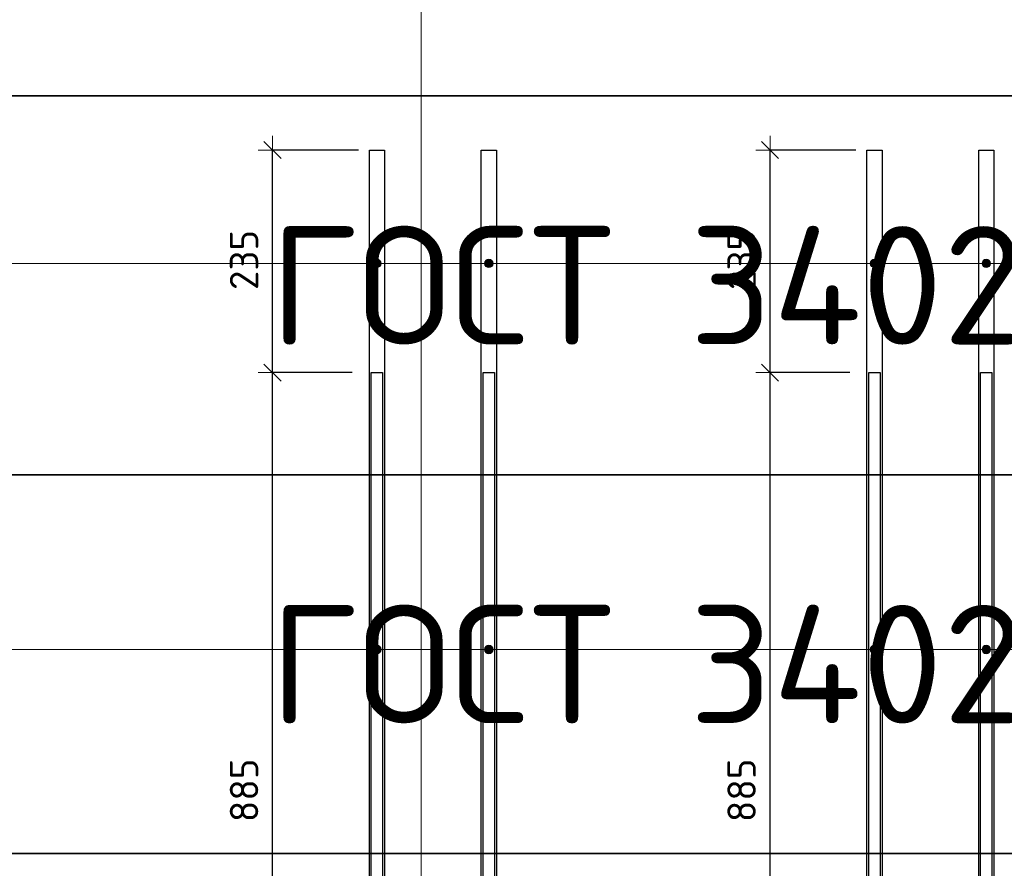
# Model space of a CAD drawing. Header units: metres. Extents: x -38 to 114, y -15 to 21.
# Tile 46 of 244: x 81.67 to 82.709, y -5.308 to -4.412. Entities that reach past the tile are written whole.
import ezdxf

# ---------------------------------------------------------------- set-up
doc = ezdxf.new("R2010")
doc.units = ezdxf.units.M
doc.header["$PDMODE"] = 65
for name, color, linetype, lineweight in [('XR$4$Арм.стержн. Хомут', 240, 'Continuous', 35), ('XR$4$Арм.стержн.горизонт. 1', 180, 'Continuous', 35), ('XR$4$Арм.стержн.горизонт. 2', 202, 'Continuous', 35), ('XR$4$Размерная линия (1)', 7, 'Continuous', 13), ('XR$6$Арм.стержн. Хомут', 240, 'Continuous', 35), ('XR$6$Арм.стержн.горизонт. 1', 180, 'Continuous', 35), ('XR$6$Арм.стержн.горизонт. 2', 202, 'Continuous', 35), ('XR$6$Размерная линия (1)', 7, 'Continuous', 13)]:
    doc.layers.add(name, color=color, linetype=linetype, lineweight=lineweight)
doc.styles.add('ISOCPEUR', font='txt')
doc.dimstyles.new('DIMSTYLE_24', dxfattribs={"dimtxt": 0.03, "dimasz": 0.03, "dimexe": 0, "dimexo": 0, "dimgap": 0.015, "dimtad": 2, "dimdec": 0, "dimlfac": 1000, "dimrnd": 5, "dimzin": 12, "dimdsep": 46, "dimtxsty": 'ISOCPEUR', "dimblk1": 'ALL_ML_STRICH', "dimblk2": 'ALL_ML_STRICH', "dimsah": 1, "dimcen": 0, "dimclrd": 7, "dimclre": 256, "dimclrt": 7, "dimadec": 0, "dimazin": 0, "dimtfac": 1, "dimtdec": 0, "dimtix": 1, "dimtmove": 2, "dimatfit": 3, "dimfxl": 0, "dimtzin": 0, "dimlwd": 0, "dimlwe": -3, "dimarcsym": 0})

# ---------------------------------------------------------------- blocks, each defined once
blk = doc.blocks.new('ALL_ML_STRICH')
at = {"color": 0, "linetype": 'ByBlock', "lineweight": -2}
for p, q in [((0, -0.5), (0, 0.5)), ((-1, 0), (0.5, 0)), ((-0.3, -0.3), (0.3, 0.3))]:
    blk.add_line(p, q, dxfattribs=at)
blk = doc.blocks.new('*D450')
at = {"layer": 'DEFPOINTS', "color": 7, "linetype": 'Continuous', "lineweight": 13, "transparency": 33554687}
for p in [(82.5656, -4.7849), (82.3647, -5.6699), (82.4614, -5.6699)]:
    blk.add_point(p, dxfattribs=at)
at = {"layer": 'XR$4$Размерная линия (1)', "color": 9, "linetype": 'Continuous', "lineweight": -2, "true_color": 0xc7c7c7, "transparency": 33554687}
for p, q in [((82.5456, -4.7849), (82.4614, -4.7849)), ((82.3847, -5.6699), (82.4614, -5.6699))]:
    blk.add_line(p, q, dxfattribs=at)
at = {"layer": 'XR$4$Размерная линия (1)', "color": 7, "linetype": 'Continuous', "lineweight": -2, "transparency": 33554687}
blk.add_line((82.4614, -5.6699), (82.4614, -4.7849), dxfattribs=at)
at = {"layer": 'XR$4$Размерная линия (1)', "color": 7, "linetype": 'Continuous', "lineweight": 13, "transparency": 33554687, "xscale": 0.03, "yscale": 0.03, "zscale": 0.03}
for p, rotation in [((82.4614, -4.7849), 90), ((82.4614, -5.6699), 270)]:
    blk.add_blockref('ALL_ML_STRICH', p, dxfattribs=dict(at, rotation=rotation))
at = {"layer": 'XR$4$Размерная линия (1)', "color": 7, "linetype": 'Continuous', "lineweight": 13, "transparency": 33554687, "insert": (82.4314, -5.2259), "char_height": 0.03, "width": 0.09, "attachment_point": 5, "rotation": 90, "style": 'ISOCPEUR'}
blk.add_mtext('\\A1;{885}', dxfattribs=at)
blk = doc.blocks.new('*D451')
at = {"layer": 'DEFPOINTS', "color": 7, "linetype": 'Continuous', "lineweight": 13, "transparency": 33554687}
for p in [(82.5721, -4.5499), (82.4614, -4.7849), (82.5656, -4.7849)]:
    blk.add_point(p, dxfattribs=at)
at = {"layer": 'XR$4$Размерная линия (1)', "color": 9, "linetype": 'Continuous', "lineweight": -2, "true_color": 0xc7c7c7, "transparency": 33554687}
for p, q in [((82.5521, -4.5499), (82.4614, -4.5499)), ((82.5456, -4.7849), (82.4614, -4.7849))]:
    blk.add_line(p, q, dxfattribs=at)
at = {"layer": 'XR$4$Размерная линия (1)', "color": 7, "linetype": 'Continuous', "lineweight": -2, "transparency": 33554687}
blk.add_line((82.4614, -4.7849), (82.4614, -4.5499), dxfattribs=at)
at = {"layer": 'XR$4$Размерная линия (1)', "color": 7, "linetype": 'Continuous', "lineweight": 13, "transparency": 33554687, "xscale": 0.03, "yscale": 0.03, "zscale": 0.03}
for p, rotation in [((82.4614, -4.5499), 90), ((82.4614, -4.7849), 270)]:
    blk.add_blockref('ALL_ML_STRICH', p, dxfattribs=dict(at, rotation=rotation))
at = {"layer": 'XR$4$Размерная линия (1)', "color": 7, "linetype": 'Continuous', "lineweight": 13, "transparency": 33554687, "insert": (82.4314, -4.6659), "char_height": 0.03, "width": 0.09, "attachment_point": 5, "rotation": 90, "style": 'ISOCPEUR'}
blk.add_mtext('\\A1;{235}', dxfattribs=at)
blk = doc.blocks.new('*D455')
at = {"layer": 'DEFPOINTS', "color": 7, "linetype": 'Continuous', "lineweight": 13, "transparency": 33554687}
for p in [(82.0406, -4.7849), (81.8397, -5.6699), (81.9364, -5.6699)]:
    blk.add_point(p, dxfattribs=at)
at = {"layer": 'XR$4$Размерная линия (1)', "color": 9, "linetype": 'Continuous', "lineweight": -2, "true_color": 0xc7c7c7, "transparency": 33554687}
for p, q in [((82.0206, -4.7849), (81.9364, -4.7849)), ((81.8597, -5.6699), (81.9364, -5.6699))]:
    blk.add_line(p, q, dxfattribs=at)
at = {"layer": 'XR$4$Размерная линия (1)', "color": 7, "linetype": 'Continuous', "lineweight": -2, "transparency": 33554687}
blk.add_line((81.9364, -5.6699), (81.9364, -4.7849), dxfattribs=at)
at = {"layer": 'XR$4$Размерная линия (1)', "color": 7, "linetype": 'Continuous', "lineweight": 13, "transparency": 33554687, "xscale": 0.03, "yscale": 0.03, "zscale": 0.03}
for p, rotation in [((81.9364, -4.7849), 90), ((81.9364, -5.6699), 270)]:
    blk.add_blockref('ALL_ML_STRICH', p, dxfattribs=dict(at, rotation=rotation))
at = {"layer": 'XR$4$Размерная линия (1)', "color": 7, "linetype": 'Continuous', "lineweight": 13, "transparency": 33554687, "insert": (81.9064, -5.2259), "char_height": 0.03, "width": 0.09, "attachment_point": 5, "rotation": 90, "style": 'ISOCPEUR'}
blk.add_mtext('\\A1;{885}', dxfattribs=at)
blk = doc.blocks.new('*D456')
at = {"layer": 'DEFPOINTS', "color": 7, "linetype": 'Continuous', "lineweight": 13, "transparency": 33554687}
for p in [(82.0471, -4.5499), (81.9364, -4.7849), (82.0406, -4.7849)]:
    blk.add_point(p, dxfattribs=at)
at = {"layer": 'XR$4$Размерная линия (1)', "color": 9, "linetype": 'Continuous', "lineweight": -2, "true_color": 0xc7c7c7, "transparency": 33554687}
for p, q in [((82.0271, -4.5499), (81.9364, -4.5499)), ((82.0206, -4.7849), (81.9364, -4.7849))]:
    blk.add_line(p, q, dxfattribs=at)
at = {"layer": 'XR$4$Размерная линия (1)', "color": 7, "linetype": 'Continuous', "lineweight": -2, "transparency": 33554687}
blk.add_line((81.9364, -4.7849), (81.9364, -4.5499), dxfattribs=at)
at = {"layer": 'XR$4$Размерная линия (1)', "color": 7, "linetype": 'Continuous', "lineweight": 13, "transparency": 33554687, "xscale": 0.03, "yscale": 0.03, "zscale": 0.03}
for p, rotation in [((81.9364, -4.5499), 90), ((81.9364, -4.7849), 270)]:
    blk.add_blockref('ALL_ML_STRICH', p, dxfattribs=dict(at, rotation=rotation))
at = {"layer": 'XR$4$Размерная линия (1)', "color": 7, "linetype": 'Continuous', "lineweight": 13, "transparency": 33554687, "insert": (81.9064, -4.6659), "char_height": 0.03, "width": 0.09, "attachment_point": 5, "rotation": 90, "style": 'ISOCPEUR'}
blk.add_mtext('\\A1;{235}', dxfattribs=at)
blk = doc.blocks.new('*D762')
at = {"layer": 'DEFPOINTS', "color": 7, "linetype": 'Continuous', "lineweight": 13, "transparency": 33554687}
for p in [(82.5656, -4.7849), (82.3647, -5.6699), (82.4614, -5.6699)]:
    blk.add_point(p, dxfattribs=at)
at = {"layer": 'XR$6$Размерная линия (1)', "color": 9, "linetype": 'Continuous', "lineweight": -2, "true_color": 0xc7c7c7, "transparency": 33554687}
for p, q in [((82.5456, -4.7849), (82.4614, -4.7849)), ((82.3847, -5.6699), (82.4614, -5.6699))]:
    blk.add_line(p, q, dxfattribs=at)
at = {"layer": 'XR$6$Размерная линия (1)', "color": 7, "linetype": 'Continuous', "lineweight": -2, "transparency": 33554687}
blk.add_line((82.4614, -5.6699), (82.4614, -4.7849), dxfattribs=at)
at = {"layer": 'XR$6$Размерная линия (1)', "color": 7, "linetype": 'Continuous', "lineweight": 13, "transparency": 33554687, "xscale": 0.03, "yscale": 0.03, "zscale": 0.03}
for p, rotation in [((82.4614, -4.7849), 90), ((82.4614, -5.6699), 270)]:
    blk.add_blockref('ALL_ML_STRICH', p, dxfattribs=dict(at, rotation=rotation))
at = {"layer": 'XR$6$Размерная линия (1)', "color": 7, "linetype": 'Continuous', "lineweight": 13, "transparency": 33554687, "insert": (82.4314, -5.2259), "char_height": 0.03, "width": 0.09, "attachment_point": 5, "rotation": 90, "style": 'ISOCPEUR'}
blk.add_mtext('\\A1;{885}', dxfattribs=at)
blk = doc.blocks.new('*D763')
at = {"layer": 'DEFPOINTS', "color": 7, "linetype": 'Continuous', "lineweight": 13, "transparency": 33554687}
for p in [(82.5721, -4.5499), (82.4614, -4.7849), (82.5656, -4.7849)]:
    blk.add_point(p, dxfattribs=at)
at = {"layer": 'XR$6$Размерная линия (1)', "color": 9, "linetype": 'Continuous', "lineweight": -2, "true_color": 0xc7c7c7, "transparency": 33554687}
for p, q in [((82.5521, -4.5499), (82.4614, -4.5499)), ((82.5456, -4.7849), (82.4614, -4.7849))]:
    blk.add_line(p, q, dxfattribs=at)
at = {"layer": 'XR$6$Размерная линия (1)', "color": 7, "linetype": 'Continuous', "lineweight": -2, "transparency": 33554687}
blk.add_line((82.4614, -4.7849), (82.4614, -4.5499), dxfattribs=at)
at = {"layer": 'XR$6$Размерная линия (1)', "color": 7, "linetype": 'Continuous', "lineweight": 13, "transparency": 33554687, "xscale": 0.03, "yscale": 0.03, "zscale": 0.03}
for p, rotation in [((82.4614, -4.5499), 90), ((82.4614, -4.7849), 270)]:
    blk.add_blockref('ALL_ML_STRICH', p, dxfattribs=dict(at, rotation=rotation))
at = {"layer": 'XR$6$Размерная линия (1)', "color": 7, "linetype": 'Continuous', "lineweight": 13, "transparency": 33554687, "insert": (82.4314, -4.6659), "char_height": 0.03, "width": 0.09, "attachment_point": 5, "rotation": 90, "style": 'ISOCPEUR'}
blk.add_mtext('\\A1;{235}', dxfattribs=at)
blk = doc.blocks.new('*D767')
at = {"layer": 'DEFPOINTS', "color": 7, "linetype": 'Continuous', "lineweight": 13, "transparency": 33554687}
for p in [(82.0406, -4.7849), (81.8397, -5.6699), (81.9364, -5.6699)]:
    blk.add_point(p, dxfattribs=at)
at = {"layer": 'XR$6$Размерная линия (1)', "color": 9, "linetype": 'Continuous', "lineweight": -2, "true_color": 0xc7c7c7, "transparency": 33554687}
for p, q in [((82.0206, -4.7849), (81.9364, -4.7849)), ((81.8597, -5.6699), (81.9364, -5.6699))]:
    blk.add_line(p, q, dxfattribs=at)
at = {"layer": 'XR$6$Размерная линия (1)', "color": 7, "linetype": 'Continuous', "lineweight": -2, "transparency": 33554687}
blk.add_line((81.9364, -5.6699), (81.9364, -4.7849), dxfattribs=at)
at = {"layer": 'XR$6$Размерная линия (1)', "color": 7, "linetype": 'Continuous', "lineweight": 13, "transparency": 33554687, "xscale": 0.03, "yscale": 0.03, "zscale": 0.03}
for p, rotation in [((81.9364, -4.7849), 90), ((81.9364, -5.6699), 270)]:
    blk.add_blockref('ALL_ML_STRICH', p, dxfattribs=dict(at, rotation=rotation))
at = {"layer": 'XR$6$Размерная линия (1)', "color": 7, "linetype": 'Continuous', "lineweight": 13, "transparency": 33554687, "insert": (81.9064, -5.2259), "char_height": 0.03, "width": 0.09, "attachment_point": 5, "rotation": 90, "style": 'ISOCPEUR'}
blk.add_mtext('\\A1;{885}', dxfattribs=at)
blk = doc.blocks.new('*D768')
at = {"layer": 'DEFPOINTS', "color": 7, "linetype": 'Continuous', "lineweight": 13, "transparency": 33554687}
for p in [(82.0471, -4.5499), (81.9364, -4.7849), (82.0406, -4.7849)]:
    blk.add_point(p, dxfattribs=at)
at = {"layer": 'XR$6$Размерная линия (1)', "color": 9, "linetype": 'Continuous', "lineweight": -2, "true_color": 0xc7c7c7, "transparency": 33554687}
for p, q in [((82.0271, -4.5499), (81.9364, -4.5499)), ((82.0206, -4.7849), (81.9364, -4.7849))]:
    blk.add_line(p, q, dxfattribs=at)
at = {"layer": 'XR$6$Размерная линия (1)', "color": 7, "linetype": 'Continuous', "lineweight": -2, "transparency": 33554687}
blk.add_line((81.9364, -4.7849), (81.9364, -4.5499), dxfattribs=at)
at = {"layer": 'XR$6$Размерная линия (1)', "color": 7, "linetype": 'Continuous', "lineweight": 13, "transparency": 33554687, "xscale": 0.03, "yscale": 0.03, "zscale": 0.03}
for p, rotation in [((81.9364, -4.5499), 90), ((81.9364, -4.7849), 270)]:
    blk.add_blockref('ALL_ML_STRICH', p, dxfattribs=dict(at, rotation=rotation))
at = {"layer": 'XR$6$Размерная линия (1)', "color": 7, "linetype": 'Continuous', "lineweight": 13, "transparency": 33554687, "insert": (81.9064, -4.6659), "char_height": 0.03, "width": 0.09, "attachment_point": 5, "rotation": 90, "style": 'ISOCPEUR'}
blk.add_mtext('\\A1;{235}', dxfattribs=at)

msp = doc.modelspace()

# ---------------------------------------------------------------- hatches: boundary and pattern name
at = {"layer": 'XR$4$Арм.стержн.горизонт. 1', "linetype": 'Continuous', "lineweight": 13, "transparency": 33554687}
for points in [[(82.0444, -4.6656), (82.0466, -4.674), (82.0466, -4.665)], [(82.0466, -4.665), (82.0466, -4.674), (82.0489, -4.6734)], [(82.0466, -4.665), (82.0489, -4.6734), (82.0489, -4.6656)], [(82.1624, -4.6656), (82.1646, -4.674), (82.1646, -4.665)], [(82.1646, -4.665), (82.1646, -4.674), (82.1669, -4.6734)], [(82.1646, -4.665), (82.1669, -4.6734), (82.1669, -4.6656)], [(82.5694, -4.6656), (82.5716, -4.674), (82.5716, -4.665)], [(82.5716, -4.665), (82.5716, -4.674), (82.5739, -4.6734)], [(82.5716, -4.665), (82.5739, -4.6734), (82.5739, -4.6656)], [(82.6874, -4.6656), (82.6896, -4.674), (82.6896, -4.665)], [(82.6896, -4.665), (82.6896, -4.674), (82.6919, -4.6734)], [(82.6896, -4.665), (82.6919, -4.6734), (82.6919, -4.6656)], [(82.0428, -4.6717), (82.0428, -4.6672), (82.0421, -4.6695)], [(82.0428, -4.6672), (82.0444, -4.6734), (82.0444, -4.6656)], [(82.0428, -4.6672), (82.0428, -4.6717), (82.0444, -4.6734)], [(82.0444, -4.6656), (82.0444, -4.6734), (82.0466, -4.674)], [(82.0489, -4.6656), (82.0489, -4.6734), (82.0505, -4.6717)], [(82.0489, -4.6656), (82.0505, -4.6717), (82.0505, -4.6672)], [(82.0505, -4.6672), (82.0505, -4.6717), (82.0511, -4.6695)], [(82.1608, -4.6717), (82.1608, -4.6672), (82.1601, -4.6695)], [(82.1608, -4.6672), (82.1624, -4.6734), (82.1624, -4.6656)], [(82.1608, -4.6672), (82.1608, -4.6717), (82.1624, -4.6734)], [(82.1624, -4.6656), (82.1624, -4.6734), (82.1646, -4.674)], [(82.1669, -4.6656), (82.1669, -4.6734), (82.1685, -4.6717)], [(82.1669, -4.6656), (82.1685, -4.6717), (82.1685, -4.6672)], [(82.1685, -4.6672), (82.1685, -4.6717), (82.1691, -4.6695)], [(82.5678, -4.6717), (82.5678, -4.6672), (82.5671, -4.6695)], [(82.5678, -4.6672), (82.5694, -4.6734), (82.5694, -4.6656)], [(82.5678, -4.6672), (82.5678, -4.6717), (82.5694, -4.6734)], [(82.5694, -4.6656), (82.5694, -4.6734), (82.5716, -4.674)], [(82.5739, -4.6656), (82.5739, -4.6734), (82.5755, -4.6717)], [(82.5739, -4.6656), (82.5755, -4.6717), (82.5755, -4.6672)], [(82.5755, -4.6672), (82.5755, -4.6717), (82.5761, -4.6695)], [(82.6858, -4.6717), (82.6858, -4.6672), (82.6851, -4.6695)], [(82.6858, -4.6672), (82.6874, -4.6734), (82.6874, -4.6656)], [(82.6858, -4.6672), (82.6858, -4.6717), (82.6874, -4.6734)], [(82.6874, -4.6656), (82.6874, -4.6734), (82.6896, -4.674)], [(82.6919, -4.6656), (82.6919, -4.6734), (82.6935, -4.6717)], [(82.6919, -4.6656), (82.6935, -4.6717), (82.6935, -4.6672)], [(82.6935, -4.6672), (82.6935, -4.6717), (82.6941, -4.6695)]]:
    msp.add_hatch(color=7, dxfattribs=at).paths.add_polyline_path(points)
at = {"layer": 'XR$4$Арм.стержн.горизонт. 2', "linetype": 'Continuous', "lineweight": 13, "transparency": 33554687}
for points in [[(82.0428, -5.0796), (82.0428, -5.0751), (82.0421, -5.0773)], [(82.0428, -5.0751), (82.0444, -5.0812), (82.0444, -5.0734)], [(82.0428, -5.0751), (82.0428, -5.0796), (82.0444, -5.0812)], [(82.0444, -5.0734), (82.0466, -5.0818), (82.0466, -5.0728)], [(82.0444, -5.0734), (82.0444, -5.0812), (82.0466, -5.0818)], [(82.0466, -5.0728), (82.0466, -5.0818), (82.0489, -5.0812)], [(82.0466, -5.0728), (82.0489, -5.0812), (82.0489, -5.0734)], [(82.0489, -5.0734), (82.0489, -5.0812), (82.0505, -5.0796)], [(82.0489, -5.0734), (82.0505, -5.0796), (82.0505, -5.0751)], [(82.0505, -5.0751), (82.0505, -5.0796), (82.0511, -5.0773)], [(82.1608, -5.0796), (82.1608, -5.0751), (82.1601, -5.0773)], [(82.1608, -5.0751), (82.1624, -5.0812), (82.1624, -5.0734)], [(82.1608, -5.0751), (82.1608, -5.0796), (82.1624, -5.0812)], [(82.1624, -5.0734), (82.1646, -5.0818), (82.1646, -5.0728)], [(82.1624, -5.0734), (82.1624, -5.0812), (82.1646, -5.0818)], [(82.1646, -5.0728), (82.1646, -5.0818), (82.1669, -5.0812)], [(82.1646, -5.0728), (82.1669, -5.0812), (82.1669, -5.0734)], [(82.1669, -5.0734), (82.1669, -5.0812), (82.1685, -5.0796)], [(82.1669, -5.0734), (82.1685, -5.0796), (82.1685, -5.0751)], [(82.1685, -5.0751), (82.1685, -5.0796), (82.1691, -5.0773)], [(82.5678, -5.0796), (82.5678, -5.0751), (82.5671, -5.0773)], [(82.5678, -5.0751), (82.5694, -5.0812), (82.5694, -5.0734)], [(82.5678, -5.0751), (82.5678, -5.0796), (82.5694, -5.0812)], [(82.5694, -5.0734), (82.5716, -5.0818), (82.5716, -5.0728)], [(82.5694, -5.0734), (82.5694, -5.0812), (82.5716, -5.0818)], [(82.5716, -5.0728), (82.5716, -5.0818), (82.5739, -5.0812)], [(82.5716, -5.0728), (82.5739, -5.0812), (82.5739, -5.0734)], [(82.5739, -5.0734), (82.5739, -5.0812), (82.5755, -5.0796)], [(82.5739, -5.0734), (82.5755, -5.0796), (82.5755, -5.0751)], [(82.5755, -5.0751), (82.5755, -5.0796), (82.5761, -5.0773)], [(82.6858, -5.0796), (82.6858, -5.0751), (82.6851, -5.0773)], [(82.6858, -5.0751), (82.6874, -5.0812), (82.6874, -5.0734)], [(82.6858, -5.0751), (82.6858, -5.0796), (82.6874, -5.0812)], [(82.6874, -5.0734), (82.6896, -5.0818), (82.6896, -5.0728)], [(82.6874, -5.0734), (82.6874, -5.0812), (82.6896, -5.0818)], [(82.6896, -5.0728), (82.6896, -5.0818), (82.6919, -5.0812)], [(82.6896, -5.0728), (82.6919, -5.0812), (82.6919, -5.0734)], [(82.6919, -5.0734), (82.6919, -5.0812), (82.6935, -5.0796)], [(82.6919, -5.0734), (82.6935, -5.0796), (82.6935, -5.0751)], [(82.6935, -5.0751), (82.6935, -5.0796), (82.6941, -5.0773)]]:
    msp.add_hatch(color=7, dxfattribs=at).paths.add_polyline_path(points)
at = {"layer": 'XR$6$Арм.стержн.горизонт. 1', "linetype": 'Continuous', "lineweight": 13, "transparency": 33554687}
for points in [[(82.0444, -4.6656), (82.0466, -4.674), (82.0466, -4.665)], [(82.0466, -4.665), (82.0466, -4.674), (82.0489, -4.6734)], [(82.0466, -4.665), (82.0489, -4.6734), (82.0489, -4.6656)], [(82.1624, -4.6656), (82.1646, -4.674), (82.1646, -4.665)], [(82.1646, -4.665), (82.1646, -4.674), (82.1669, -4.6734)], [(82.1646, -4.665), (82.1669, -4.6734), (82.1669, -4.6656)], [(82.5694, -4.6656), (82.5716, -4.674), (82.5716, -4.665)], [(82.5716, -4.665), (82.5716, -4.674), (82.5739, -4.6734)], [(82.5716, -4.665), (82.5739, -4.6734), (82.5739, -4.6656)], [(82.6874, -4.6656), (82.6896, -4.674), (82.6896, -4.665)], [(82.6896, -4.665), (82.6896, -4.674), (82.6919, -4.6734)], [(82.6896, -4.665), (82.6919, -4.6734), (82.6919, -4.6656)], [(82.0428, -4.6717), (82.0428, -4.6672), (82.0421, -4.6695)], [(82.0428, -4.6672), (82.0444, -4.6734), (82.0444, -4.6656)], [(82.0428, -4.6672), (82.0428, -4.6717), (82.0444, -4.6734)], [(82.0444, -4.6656), (82.0444, -4.6734), (82.0466, -4.674)], [(82.0489, -4.6656), (82.0489, -4.6734), (82.0505, -4.6717)], [(82.0489, -4.6656), (82.0505, -4.6717), (82.0505, -4.6672)], [(82.0505, -4.6672), (82.0505, -4.6717), (82.0511, -4.6695)], [(82.1608, -4.6717), (82.1608, -4.6672), (82.1601, -4.6695)], [(82.1608, -4.6672), (82.1624, -4.6734), (82.1624, -4.6656)], [(82.1608, -4.6672), (82.1608, -4.6717), (82.1624, -4.6734)], [(82.1624, -4.6656), (82.1624, -4.6734), (82.1646, -4.674)], [(82.1669, -4.6656), (82.1669, -4.6734), (82.1685, -4.6717)], [(82.1669, -4.6656), (82.1685, -4.6717), (82.1685, -4.6672)], [(82.1685, -4.6672), (82.1685, -4.6717), (82.1691, -4.6695)], [(82.5678, -4.6717), (82.5678, -4.6672), (82.5671, -4.6695)], [(82.5678, -4.6672), (82.5694, -4.6734), (82.5694, -4.6656)], [(82.5678, -4.6672), (82.5678, -4.6717), (82.5694, -4.6734)], [(82.5694, -4.6656), (82.5694, -4.6734), (82.5716, -4.674)], [(82.5739, -4.6656), (82.5739, -4.6734), (82.5755, -4.6717)], [(82.5739, -4.6656), (82.5755, -4.6717), (82.5755, -4.6672)], [(82.5755, -4.6672), (82.5755, -4.6717), (82.5761, -4.6695)], [(82.6858, -4.6717), (82.6858, -4.6672), (82.6851, -4.6695)], [(82.6858, -4.6672), (82.6874, -4.6734), (82.6874, -4.6656)], [(82.6858, -4.6672), (82.6858, -4.6717), (82.6874, -4.6734)], [(82.6874, -4.6656), (82.6874, -4.6734), (82.6896, -4.674)], [(82.6919, -4.6656), (82.6919, -4.6734), (82.6935, -4.6717)], [(82.6919, -4.6656), (82.6935, -4.6717), (82.6935, -4.6672)], [(82.6935, -4.6672), (82.6935, -4.6717), (82.6941, -4.6695)]]:
    msp.add_hatch(color=7, dxfattribs=at).paths.add_polyline_path(points)
at = {"layer": 'XR$6$Арм.стержн.горизонт. 2', "linetype": 'Continuous', "lineweight": 13, "transparency": 33554687}
for points in [[(82.0428, -5.0796), (82.0428, -5.0751), (82.0421, -5.0773)], [(82.0428, -5.0751), (82.0444, -5.0812), (82.0444, -5.0734)], [(82.0428, -5.0751), (82.0428, -5.0796), (82.0444, -5.0812)], [(82.0444, -5.0734), (82.0466, -5.0818), (82.0466, -5.0728)], [(82.0444, -5.0734), (82.0444, -5.0812), (82.0466, -5.0818)], [(82.0466, -5.0728), (82.0466, -5.0818), (82.0489, -5.0812)], [(82.0466, -5.0728), (82.0489, -5.0812), (82.0489, -5.0734)], [(82.0489, -5.0734), (82.0489, -5.0812), (82.0505, -5.0796)], [(82.0489, -5.0734), (82.0505, -5.0796), (82.0505, -5.0751)], [(82.0505, -5.0751), (82.0505, -5.0796), (82.0511, -5.0773)], [(82.1608, -5.0796), (82.1608, -5.0751), (82.1601, -5.0773)], [(82.1608, -5.0751), (82.1624, -5.0812), (82.1624, -5.0734)], [(82.1608, -5.0751), (82.1608, -5.0796), (82.1624, -5.0812)], [(82.1624, -5.0734), (82.1646, -5.0818), (82.1646, -5.0728)], [(82.1624, -5.0734), (82.1624, -5.0812), (82.1646, -5.0818)], [(82.1646, -5.0728), (82.1646, -5.0818), (82.1669, -5.0812)], [(82.1646, -5.0728), (82.1669, -5.0812), (82.1669, -5.0734)], [(82.1669, -5.0734), (82.1669, -5.0812), (82.1685, -5.0796)], [(82.1669, -5.0734), (82.1685, -5.0796), (82.1685, -5.0751)], [(82.1685, -5.0751), (82.1685, -5.0796), (82.1691, -5.0773)], [(82.5678, -5.0796), (82.5678, -5.0751), (82.5671, -5.0773)], [(82.5678, -5.0751), (82.5694, -5.0812), (82.5694, -5.0734)], [(82.5678, -5.0751), (82.5678, -5.0796), (82.5694, -5.0812)], [(82.5694, -5.0734), (82.5716, -5.0818), (82.5716, -5.0728)], [(82.5694, -5.0734), (82.5694, -5.0812), (82.5716, -5.0818)], [(82.5716, -5.0728), (82.5716, -5.0818), (82.5739, -5.0812)], [(82.5716, -5.0728), (82.5739, -5.0812), (82.5739, -5.0734)], [(82.5739, -5.0734), (82.5739, -5.0812), (82.5755, -5.0796)], [(82.5739, -5.0734), (82.5755, -5.0796), (82.5755, -5.0751)], [(82.5755, -5.0751), (82.5755, -5.0796), (82.5761, -5.0773)], [(82.6858, -5.0796), (82.6858, -5.0751), (82.6851, -5.0773)], [(82.6858, -5.0751), (82.6874, -5.0812), (82.6874, -5.0734)], [(82.6858, -5.0751), (82.6858, -5.0796), (82.6874, -5.0812)], [(82.6874, -5.0734), (82.6896, -5.0818), (82.6896, -5.0728)], [(82.6874, -5.0734), (82.6874, -5.0812), (82.6896, -5.0818)], [(82.6896, -5.0728), (82.6896, -5.0818), (82.6919, -5.0812)], [(82.6896, -5.0728), (82.6919, -5.0812), (82.6919, -5.0734)], [(82.6919, -5.0734), (82.6919, -5.0812), (82.6935, -5.0796)], [(82.6919, -5.0734), (82.6935, -5.0796), (82.6935, -5.0751)], [(82.6935, -5.0751), (82.6935, -5.0796), (82.6941, -5.0773)]]:
    msp.add_hatch(color=7, dxfattribs=at).paths.add_polyline_path(points)

# ---------------------------------------------------------------- linework, layer by layer
at = {"color": 7, "linetype": 'Continuous', "lineweight": 13, "transparency": 33554687}
for p, q in [((89.9614, -4.4927), (80.7114, -4.4927)), ((89.9614, -4.8927), (80.7114, -4.8927)), ((89.9614, -5.2927), (80.7114, -5.2927))]:
    msp.add_line(p, q, dxfattribs=at)
at = {"color": 7, "linetype": 'Continuous', "lineweight": 35, "transparency": 33554687}
for p, q in [((80.7114, -4.4927), (89.9614, -4.4927)), ((89.9614, -4.4927), (80.7114, -4.4927)), ((80.7114, -4.8927), (89.9614, -4.8927)), ((89.9614, -4.8927), (80.7114, -4.8927)), ((80.7114, -5.2927), (89.9614, -5.2927)), ((89.9614, -5.2927), (80.7114, -5.2927))]:
    msp.add_line(p, q, dxfattribs=at)
at = {"layer": 'XR$4$Арм.стержн. Хомут', "color": 7, "linetype": 'Continuous', "lineweight": 13, "transparency": 33554687}
for q in [(82.0933, -5.8349), (82.0933, -5.7849), (82.0933, -5.7349), (82.0933, -5.6849)]:
    msp.add_line((82.0933, -4.2337), q, dxfattribs=at)
at = {"layer": 'XR$4$Арм.стержн.горизонт. 1', "color": 7, "linetype": 'Continuous', "lineweight": 13, "transparency": 33554687}
for p, q in [((82.0466, -4.665), (82.0466, -4.665)), ((82.1646, -4.665), (82.1646, -4.665)), ((82.5716, -4.665), (82.5716, -4.665)), ((82.6896, -4.665), (82.6896, -4.665)), ((80.6389, -4.6695), (83.6216, -4.6695)), ((80.6389, -4.6695), (84.2646, -4.6695)), ((80.6389, -4.6695), (83.7396, -4.6695)), ((80.6389, -4.6695), (83.0966, -4.6695)), ((80.6389, -4.6695), (82.1646, -4.6695)), ((80.6389, -4.6695), (84.1466, -4.6695)), ((80.6389, -4.6695), (82.0466, -4.6695)), ((80.6389, -4.6695), (82.5716, -4.6695)), ((80.6389, -4.6695), (82.6896, -4.6695)), ((80.6389, -4.6695), (83.2146, -4.6695)), ((82.0421, -4.6695), (82.0421, -4.6695)), ((82.0466, -4.674), (82.0466, -4.674)), ((82.0511, -4.6695), (82.0511, -4.6695)), ((82.1601, -4.6695), (82.1601, -4.6695)), ((82.1646, -4.674), (82.1646, -4.674)), ((82.1691, -4.6695), (82.1691, -4.6695)), ((82.5671, -4.6695), (82.5671, -4.6695)), ((82.5716, -4.674), (82.5716, -4.674)), ((82.5761, -4.6695), (82.5761, -4.6695)), ((82.6851, -4.6695), (82.6851, -4.6695)), ((82.6896, -4.674), (82.6896, -4.674)), ((82.6941, -4.6695), (82.6941, -4.6695))]:
    msp.add_line(p, q, dxfattribs=at)
at = {"layer": 'XR$4$Арм.стержн.горизонт. 1', "color": 7, "linetype": 'Continuous', "lineweight": 25, "transparency": 33554687}
for points in [[(82.0386, -6.8899), (82.0386, -4.5499), (82.0546, -4.5499), (82.0546, -6.8899), (82.0386, -6.8899)], [(82.1566, -6.8899), (82.1566, -4.5499), (82.1726, -4.5499), (82.1726, -6.8899), (82.1566, -6.8899)], [(82.5636, -6.8899), (82.5636, -4.5499), (82.5796, -4.5499), (82.5796, -6.8899), (82.5636, -6.8899)], [(82.6816, -6.8899), (82.6816, -4.5499), (82.6976, -4.5499), (82.6976, -6.8899), (82.6816, -6.8899)]]:
    msp.add_lwpolyline(points, dxfattribs=at)
at = {"layer": 'XR$4$Арм.стержн.горизонт. 1', "color": 7, "linetype": 'Continuous', "lineweight": 13, "transparency": 33554687}
for centre in [(82.0466, -4.6695), (82.1646, -4.6695), (82.5716, -4.6695), (82.6896, -4.6695)]:
    msp.add_circle(centre, 0.0045, dxfattribs=at)
at = {"layer": 'XR$4$Арм.стержн.горизонт. 2', "color": 7, "linetype": 'Continuous', "lineweight": 13, "transparency": 33554687}
for p, q in [((80.6354, -5.0773), (84.1466, -5.0773)), ((80.6354, -5.0773), (83.6216, -5.0773)), ((80.6354, -5.0773), (83.0966, -5.0773)), ((80.6354, -5.0773), (82.5716, -5.0773)), ((80.6354, -5.0773), (82.6896, -5.0773)), ((80.6354, -5.0773), (84.2646, -5.0773)), ((80.6354, -5.0773), (82.0466, -5.0773)), ((80.6354, -5.0773), (83.7396, -5.0773)), ((80.6354, -5.0773), (82.1646, -5.0773)), ((80.6354, -5.0773), (83.2146, -5.0773)), ((82.0421, -5.0773), (82.0421, -5.0773)), ((82.0466, -5.0728), (82.0466, -5.0728)), ((82.0511, -5.0773), (82.0511, -5.0773)), ((82.1601, -5.0773), (82.1601, -5.0773)), ((82.1646, -5.0728), (82.1646, -5.0728)), ((82.1691, -5.0773), (82.1691, -5.0773)), ((82.5671, -5.0773), (82.5671, -5.0773)), ((82.5716, -5.0728), (82.5716, -5.0728)), ((82.5761, -5.0773), (82.5761, -5.0773)), ((82.6851, -5.0773), (82.6851, -5.0773)), ((82.6896, -5.0728), (82.6896, -5.0728)), ((82.6941, -5.0773), (82.6941, -5.0773)), ((82.0466, -5.0818), (82.0466, -5.0818)), ((82.1646, -5.0818), (82.1646, -5.0818)), ((82.5716, -5.0818), (82.5716, -5.0818)), ((82.6896, -5.0818), (82.6896, -5.0818))]:
    msp.add_line(p, q, dxfattribs=at)
at = {"layer": 'XR$4$Арм.стержн.горизонт. 2', "color": 34, "linetype": 'Continuous', "lineweight": 25, "transparency": 33554687}
for points in [[(82.0526, -4.7849), (82.0526, -6.7349), (82.0406, -6.7349), (82.0406, -4.7849), (82.0526, -4.7849)], [(82.1706, -4.7849), (82.1706, -6.7349), (82.1586, -6.7349), (82.1586, -4.7849), (82.1706, -4.7849)], [(82.5776, -4.7849), (82.5776, -6.7349), (82.5656, -6.7349), (82.5656, -4.7849), (82.5776, -4.7849)], [(82.6956, -4.7849), (82.6956, -6.7349), (82.6836, -6.7349), (82.6836, -4.7849), (82.6956, -4.7849)]]:
    msp.add_lwpolyline(points, dxfattribs=at)
at = {"layer": 'XR$4$Арм.стержн.горизонт. 2', "color": 7, "linetype": 'Continuous', "lineweight": 13, "transparency": 33554687}
for centre in [(82.0466, -5.0773), (82.1646, -5.0773), (82.5716, -5.0773), (82.6896, -5.0773)]:
    msp.add_circle(centre, 0.0045, dxfattribs=at)
at = {"layer": 'XR$6$Арм.стержн. Хомут', "color": 7, "linetype": 'Continuous', "lineweight": 13, "transparency": 33554687}
for q in [(82.0933, -5.8349), (82.0933, -5.7849), (82.0933, -5.7349), (82.0933, -5.6849)]:
    msp.add_line((82.0933, -4.2337), q, dxfattribs=at)
at = {"layer": 'XR$6$Арм.стержн.горизонт. 1', "color": 7, "linetype": 'Continuous', "lineweight": 13, "transparency": 33554687}
for p, q in [((82.0466, -4.665), (82.0466, -4.665)), ((82.1646, -4.665), (82.1646, -4.665)), ((82.5716, -4.665), (82.5716, -4.665)), ((82.6896, -4.665), (82.6896, -4.665)), ((80.6389, -4.6695), (83.6216, -4.6695)), ((80.6389, -4.6695), (84.2646, -4.6695)), ((80.6389, -4.6695), (83.7396, -4.6695)), ((80.6389, -4.6695), (83.0966, -4.6695)), ((80.6389, -4.6695), (82.1646, -4.6695)), ((80.6389, -4.6695), (84.1466, -4.6695)), ((80.6389, -4.6695), (82.0466, -4.6695)), ((80.6389, -4.6695), (82.5716, -4.6695)), ((80.6389, -4.6695), (82.6896, -4.6695)), ((80.6389, -4.6695), (83.2146, -4.6695)), ((82.0421, -4.6695), (82.0421, -4.6695)), ((82.0466, -4.674), (82.0466, -4.674)), ((82.0511, -4.6695), (82.0511, -4.6695)), ((82.1601, -4.6695), (82.1601, -4.6695)), ((82.1646, -4.674), (82.1646, -4.674)), ((82.1691, -4.6695), (82.1691, -4.6695)), ((82.5671, -4.6695), (82.5671, -4.6695)), ((82.5716, -4.674), (82.5716, -4.674)), ((82.5761, -4.6695), (82.5761, -4.6695)), ((82.6851, -4.6695), (82.6851, -4.6695)), ((82.6896, -4.674), (82.6896, -4.674)), ((82.6941, -4.6695), (82.6941, -4.6695))]:
    msp.add_line(p, q, dxfattribs=at)
at = {"layer": 'XR$6$Арм.стержн.горизонт. 1', "color": 7, "linetype": 'Continuous', "lineweight": 25, "transparency": 33554687}
for points in [[(82.0386, -6.8899), (82.0386, -4.5499), (82.0546, -4.5499), (82.0546, -6.8899), (82.0386, -6.8899)], [(82.1566, -6.8899), (82.1566, -4.5499), (82.1726, -4.5499), (82.1726, -6.8899), (82.1566, -6.8899)], [(82.5636, -6.8899), (82.5636, -4.5499), (82.5796, -4.5499), (82.5796, -6.8899), (82.5636, -6.8899)], [(82.6816, -6.8899), (82.6816, -4.5499), (82.6976, -4.5499), (82.6976, -6.8899), (82.6816, -6.8899)]]:
    msp.add_lwpolyline(points, dxfattribs=at)
at = {"layer": 'XR$6$Арм.стержн.горизонт. 1', "color": 7, "linetype": 'Continuous', "lineweight": 13, "transparency": 33554687}
for centre in [(82.0466, -4.6695), (82.1646, -4.6695), (82.5716, -4.6695), (82.6896, -4.6695)]:
    msp.add_circle(centre, 0.0045, dxfattribs=at)
at = {"layer": 'XR$6$Арм.стержн.горизонт. 2', "color": 7, "linetype": 'Continuous', "lineweight": 13, "transparency": 33554687}
for p, q in [((80.6354, -5.0773), (84.1466, -5.0773)), ((80.6354, -5.0773), (83.6216, -5.0773)), ((80.6354, -5.0773), (83.0966, -5.0773)), ((80.6354, -5.0773), (82.5716, -5.0773)), ((80.6354, -5.0773), (82.6896, -5.0773)), ((80.6354, -5.0773), (84.2646, -5.0773)), ((80.6354, -5.0773), (82.0466, -5.0773)), ((80.6354, -5.0773), (83.7396, -5.0773)), ((80.6354, -5.0773), (82.1646, -5.0773)), ((80.6354, -5.0773), (83.2146, -5.0773)), ((82.0421, -5.0773), (82.0421, -5.0773)), ((82.0466, -5.0728), (82.0466, -5.0728)), ((82.0511, -5.0773), (82.0511, -5.0773)), ((82.1601, -5.0773), (82.1601, -5.0773)), ((82.1646, -5.0728), (82.1646, -5.0728)), ((82.1691, -5.0773), (82.1691, -5.0773)), ((82.5671, -5.0773), (82.5671, -5.0773)), ((82.5716, -5.0728), (82.5716, -5.0728)), ((82.5761, -5.0773), (82.5761, -5.0773)), ((82.6851, -5.0773), (82.6851, -5.0773)), ((82.6896, -5.0728), (82.6896, -5.0728)), ((82.6941, -5.0773), (82.6941, -5.0773)), ((82.0466, -5.0818), (82.0466, -5.0818)), ((82.1646, -5.0818), (82.1646, -5.0818)), ((82.5716, -5.0818), (82.5716, -5.0818)), ((82.6896, -5.0818), (82.6896, -5.0818))]:
    msp.add_line(p, q, dxfattribs=at)
at = {"layer": 'XR$6$Арм.стержн.горизонт. 2', "color": 34, "linetype": 'Continuous', "lineweight": 25, "transparency": 33554687}
for points in [[(82.0526, -4.7849), (82.0526, -6.7349), (82.0406, -6.7349), (82.0406, -4.7849), (82.0526, -4.7849)], [(82.1706, -4.7849), (82.1706, -6.7349), (82.1586, -6.7349), (82.1586, -4.7849), (82.1706, -4.7849)], [(82.5776, -4.7849), (82.5776, -6.7349), (82.5656, -6.7349), (82.5656, -4.7849), (82.5776, -4.7849)], [(82.6956, -4.7849), (82.6956, -6.7349), (82.6836, -6.7349), (82.6836, -4.7849), (82.6956, -4.7849)]]:
    msp.add_lwpolyline(points, dxfattribs=at)
at = {"layer": 'XR$6$Арм.стержн.горизонт. 2', "color": 7, "linetype": 'Continuous', "lineweight": 13, "transparency": 33554687}
for centre in [(82.0466, -5.0773), (82.1646, -5.0773), (82.5716, -5.0773), (82.6896, -5.0773)]:
    msp.add_circle(centre, 0.0045, dxfattribs=at)

# ---------------------------------------------------------------- texts
at = {"color": 7, "linetype": 'Continuous', "lineweight": 35, "transparency": 33554687, "char_height": 0.0625, "width": 1.372706, "attachment_point": 5, "style": 'ISOCPEUR'}
for insert in [(82.5831, -4.2927), (82.5831, -4.6927), (82.5831, -5.0927)]:
    msp.add_mtext('\\A1;{\\fISOCPEUR|i0|b0;\\H0.125000;\\W1.000000;\\C7;ГОСТ 34028-2016}\\P', dxfattribs=dict(at, insert=insert))

# ---------------------------------------------------------------- dimensions: what is measured, and where the dimension line sits
at = {"layer": 'XR$4$Размерная линия (1)', "color": 7, "linetype": 'Continuous', "lineweight": 13, "transparency": 33554687}
for base, p1, p2, picture, middle in [((81.9364, -4.5499), (82.0206, -4.7849), (82.0271, -4.5499), '*D456', (81.9064, -4.6659)), ((82.4614, -4.5499), (82.5456, -4.7849), (82.5521, -4.5499), '*D451', (82.4314, -4.6659)), ((81.9364, -4.7849), (81.8597, -5.6699), (82.0206, -4.7849), '*D455', (81.9064, -5.2259)), ((82.4614, -4.7849), (82.3847, -5.6699), (82.5456, -4.7849), '*D450', (82.4314, -5.2259))]:
    dim = msp.add_linear_dim(base=base, p1=p1, p2=p2, angle=90, dimstyle='DIMSTYLE_24', override={"dimpost": '<>', "dimclrd": 7, "dimclre": 9, "dimclrt": 7, "dimlwd": 0, "dimlwe": 65533}, dxfattribs=at)
    dim.commit()
    dim.dimension.update_dxf_attribs({"geometry": picture, "text_midpoint": middle, "dimtype": 160})
at = {"layer": 'XR$6$Размерная линия (1)', "color": 7, "linetype": 'Continuous', "lineweight": 13, "transparency": 33554687}
for base, p1, p2, picture, middle in [((81.9364, -4.5499), (82.0206, -4.7849), (82.0271, -4.5499), '*D768', (81.9064, -4.6659)), ((82.4614, -4.5499), (82.5456, -4.7849), (82.5521, -4.5499), '*D763', (82.4314, -4.6659)), ((81.9364, -4.7849), (81.8597, -5.6699), (82.0206, -4.7849), '*D767', (81.9064, -5.2259)), ((82.4614, -4.7849), (82.3847, -5.6699), (82.5456, -4.7849), '*D762', (82.4314, -5.2259))]:
    dim = msp.add_linear_dim(base=base, p1=p1, p2=p2, angle=90, dimstyle='DIMSTYLE_24', override={"dimpost": '<>', "dimclrd": 7, "dimclre": 9, "dimclrt": 7, "dimlwd": 0, "dimlwe": 65533}, dxfattribs=at)
    dim.commit()
    dim.dimension.update_dxf_attribs({"geometry": picture, "text_midpoint": middle, "dimtype": 160})

doc.saveas('drawing.dxf')
